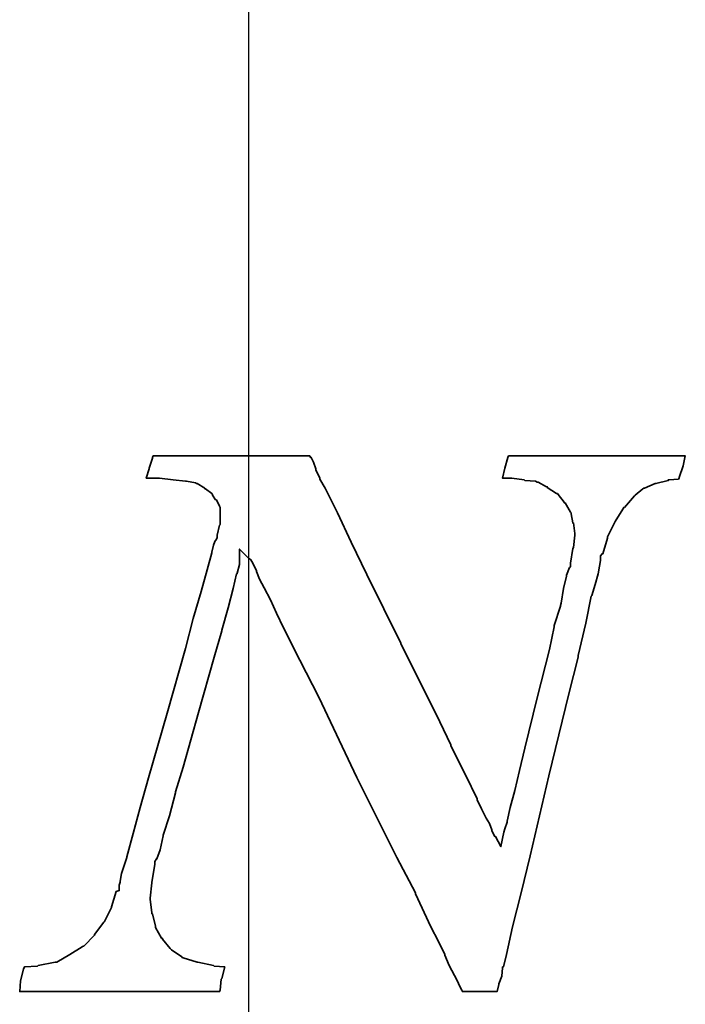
# Model space of a CAD drawing. Header units: millimetres. Extents: x 778 to 970, y 801 to 917.
# Tile 46 of 51: x 949.63 to 952.11, y 854.31 to 857.99. Entities that reach past the tile are written whole.
import ezdxf
from ezdxf.lldxf.tags import DXFTag

# ---------------------------------------------------------------- set-up
doc = ezdxf.new("R2010")
doc.units = ezdxf.units.MM
doc.header["$LTSCALE"] = 0.1
doc.layers.add('layer 1', color=7, linetype='CONTINUOUS')
tags = doc.linetypes.add('DASHED', pattern=[25.72, 12.86, -12.86]).pattern_tags.tags
tags[6:7] = [DXFTag(74, 4), DXFTag(75, 0), DXFTag(340, '0'), DXFTag(46, 0.0), DXFTag(50, 0.0), DXFTag(44, 0.0), DXFTag(45, 0.0)]
tags[4:5] = [DXFTag(74, 4), DXFTag(75, 0), DXFTag(340, '0'), DXFTag(46, 0.0), DXFTag(50, 0.0), DXFTag(44, 0.0), DXFTag(45, 0.0)]

msp = doc.modelspace()

# ---------------------------------------------------------------- linework, layer by layer
at = {"layer": 'layer 1', "linetype": 'DASHED'}
msp.add_line((950.4834, 831.4719), (950.4834, 873.4719), dxfattribs=at)
at = {"layer": 'layer 1', "color": 1, "lineweight": 35}
msp.add_open_spline([(950.3941, 854.451), (950.3941, 854.451), (950.3533, 854.454), (950.3533, 854.454), (950.3533, 854.454), (950.3533, 854.454), (950.3509, 854.4567), (950.3509, 854.4567), (950.3509, 854.4567), (950.3509, 854.4567), (950.293, 854.4684), (950.293, 854.4684), (950.293, 854.4684), (950.293, 854.4684), (950.2903, 854.4684), (950.2903, 854.4684), (950.2903, 854.4684), (950.2903, 854.4684), (950.2381, 854.4855), (950.2381, 854.4855), (950.2381, 854.4855), (950.2381, 854.4855), (950.2357, 854.4855), (950.2357, 854.4855), (950.2357, 854.4855), (950.2357, 854.4855), (950.2327, 854.4885), (950.2327, 854.4885), (950.2327, 854.4885), (950.2327, 854.4885), (950.1949, 854.5146), (950.1949, 854.5146), (950.1949, 854.5146), (950.1949, 854.5146), (950.1925, 854.517), (950.1925, 854.517), (950.1925, 854.517), (950.1925, 854.517), (950.1895, 854.52), (950.1895, 854.52), (950.1895, 854.52), (950.1895, 854.52), (950.1607, 854.5548), (950.1607, 854.5548), (950.1607, 854.5548), (950.1607, 854.5548), (950.1607, 854.5578), (950.1607, 854.5578), (950.1607, 854.5578), (950.1607, 854.5578), (950.1577, 854.5578), (950.1577, 854.5578), (950.1577, 854.5578), (950.1577, 854.5578), (950.1349, 854.5977), (950.1349, 854.5977), (950.1349, 854.5977), (950.1349, 854.5977), (950.1349, 854.6007), (950.1349, 854.6007), (950.1349, 854.6007), (950.1349, 854.6007), (950.1349, 854.6034), (950.1349, 854.6034), (950.1349, 854.6034), (950.1349, 854.6034), (950.1235, 854.6496), (950.1235, 854.6496), (950.1235, 854.6496), (950.1235, 854.6496), (950.1205, 854.6496), (950.1205, 854.6496), (950.1205, 854.6496), (950.1205, 854.6496), (950.1205, 854.6526), (950.1205, 854.6526), (950.1205, 854.6526), (950.1205, 854.6526), (950.1145, 854.7042), (950.1145, 854.7042), (950.1145, 854.7042), (950.1145, 854.7042), (950.1145, 854.7072), (950.1145, 854.7072), (950.1145, 854.7072), (950.1145, 854.7072), (950.1205, 854.7648), (950.1205, 854.7648), (950.1205, 854.7648), (950.1205, 854.7648), (950.1205, 854.7678), (950.1205, 854.7678), (950.1205, 854.7678), (950.1205, 854.7678), (950.1319, 854.8338), (950.1319, 854.8338), (950.1319, 854.8338), (950.1319, 854.8338), (950.1319, 854.8398), (950.1319, 854.8398), (950.1319, 854.8398), (950.1319, 854.8398), (950.1319, 854.8452), (950.1319, 854.8452), (950.1319, 854.8452), (950.1319, 854.8452), (950.1379, 854.8542), (950.1379, 854.8542), (950.1379, 854.8542), (950.1379, 854.8542), (950.1403, 854.8542), (950.1403, 854.8542), (950.1403, 854.8542), (950.1403, 854.8542), (950.1523, 854.8884), (950.1523, 854.8884), (950.1523, 854.8884), (950.1523, 854.8884), (950.1637, 854.9406), (950.1637, 854.9406), (950.1637, 854.9406), (950.1637, 854.9406), (950.1637, 854.9436), (950.1637, 854.9436), (950.1637, 854.9436), (950.1637, 854.9436), (950.1868, 855.0156), (950.1868, 855.0156), (950.1868, 855.0156), (950.1868, 855.0156), (950.2093, 855.1017), (950.2093, 855.1017), (950.2093, 855.1017), (950.2093, 855.1017), (950.2093, 855.1044), (950.2093, 855.1044), (950.2093, 855.1044), (950.2093, 855.1044), (950.2381, 855.1968), (950.2381, 855.1968), (950.2381, 855.1968), (950.2381, 855.1968), (950.2957, 855.4014), (950.2957, 855.4014), (950.2957, 855.4014), (950.2957, 855.4014), (950.3533, 855.6084), (950.3533, 855.6084), (950.3533, 855.6084), (950.3533, 855.6084), (950.3821, 855.7062), (950.3821, 855.7062), (950.3821, 855.7062), (950.3821, 855.7062), (950.3821, 855.7089), (950.3821, 855.7089), (950.3821, 855.7089), (950.3821, 855.7089), (950.4055, 855.7926), (950.4055, 855.7926), (950.4055, 855.7926), (950.4055, 855.7926), (950.4253, 855.8646), (950.4253, 855.8646), (950.4253, 855.8646), (950.4253, 855.8646), (950.4373, 855.9195), (950.4373, 855.9195), (950.4373, 855.9195), (950.4373, 855.9195), (950.4397, 855.9195), (950.4397, 855.9195), (950.4397, 855.9195), (950.4397, 855.9195), (950.4397, 855.9222), (950.4397, 855.9222), (950.4397, 855.9222), (950.4397, 855.9222), (950.4487, 855.954), (950.4487, 855.954), (950.4487, 855.954), (950.4487, 855.954), (950.4487, 855.9594), (950.4487, 855.9594), (950.4487, 855.9594), (950.4487, 855.9594), (950.4487, 856.0116), (950.4487, 856.0116), (950.4487, 856.0116), (950.4487, 856.0116), (950.4829, 855.9768), (950.4829, 855.9768), (950.4829, 855.9768), (950.4829, 855.9768), (950.4919, 855.9714), (950.4919, 855.9714), (950.4919, 855.9714), (950.4919, 855.9714), (950.4919, 855.9684), (950.4919, 855.9684), (950.4919, 855.9684), (950.4919, 855.9684), (950.4943, 855.9654), (950.4943, 855.9654), (950.4943, 855.9654), (950.4943, 855.9654), (950.5003, 855.954), (950.5003, 855.954), (950.5003, 855.954), (950.5003, 855.954), (950.5117, 855.9306), (950.5117, 855.9306), (950.5117, 855.9306), (950.5117, 855.9306), (950.5117, 855.9282), (950.5117, 855.9282), (950.5117, 855.9282), (950.5117, 855.9282), (950.5234, 855.8994), (950.5234, 855.8994), (950.5234, 855.8994), (950.5234, 855.8994), (950.5405, 855.8673), (950.5405, 855.8673), (950.5405, 855.8673), (950.5405, 855.8673), (950.5639, 855.8214), (950.5639, 855.8214), (950.5639, 855.8214), (950.5639, 855.8214), (950.5867, 855.7722), (950.5867, 855.7722), (950.5867, 855.7722), (950.5867, 855.7722), (950.6125, 855.7176), (950.6125, 855.7176), (950.6125, 855.7176), (950.6125, 855.7176), (950.6731, 855.597), (950.6731, 855.597), (950.6731, 855.597), (950.6731, 855.597), (950.7451, 855.4584), (950.7451, 855.4584), (950.7451, 855.4584), (950.7451, 855.4584), (950.8861, 855.159), (950.8861, 855.159), (950.8861, 855.159), (950.8861, 855.159), (951.0361, 854.8596), (951.0361, 854.8596), (951.0361, 854.8596), (951.0361, 854.8596), (951.1051, 854.7276), (951.1051, 854.7276), (951.1051, 854.7276), (951.1051, 854.7276), (951.1051, 854.7243), (951.1051, 854.7243), (951.1051, 854.7243), (951.1051, 854.7243), (951.1624, 854.6007), (951.1624, 854.6007), (951.1624, 854.6007), (951.1624, 854.6007), (951.1915, 854.5458), (951.1915, 854.5458), (951.1915, 854.5458), (951.1915, 854.5458), (951.2143, 854.4969), (951.2143, 854.4969), (951.2143, 854.4969), (951.2143, 854.4969), (951.2143, 854.4945), (951.2143, 854.4945), (951.2143, 854.4945), (951.2143, 854.4945), (951.2314, 854.4567), (951.2314, 854.4567), (951.2314, 854.4567), (951.2314, 854.4567), (951.2515, 854.4195), (951.2515, 854.4195), (951.2515, 854.4195), (951.2515, 854.4195), (951.2659, 854.3904), (951.2659, 854.3904), (951.2659, 854.3904), (951.2659, 854.3904), (951.2659, 854.388), (951.2659, 854.388), (951.2659, 854.388), (951.2659, 854.388), (951.2779, 854.3646), (951.2779, 854.3646), (951.2779, 854.3646), (951.2779, 854.3646), (951.2803, 854.3589), (951.2803, 854.3589), (951.2803, 854.3589), (951.2803, 854.3589), (951.289, 854.3589), (951.289, 854.3589), (951.289, 854.3589), (951.289, 854.3589), (951.3439, 854.3589), (951.3439, 854.3589), (951.3439, 854.3589), (951.3439, 854.3589), (951.3985, 854.3589), (951.3985, 854.3589), (951.3985, 854.3589), (951.3985, 854.3589), (951.4069, 854.3589), (951.4069, 854.3589), (951.4069, 854.3589), (951.4069, 854.3589), (951.4099, 854.3589), (951.4099, 854.3589), (951.4099, 854.3589), (951.4099, 854.3589), (951.4159, 854.385), (951.4159, 854.385), (951.4159, 854.385), (951.4159, 854.385), (951.4159, 854.388), (951.4159, 854.388), (951.4159, 854.388), (951.4159, 854.388), (951.4273, 854.4168), (951.4273, 854.4168), (951.4273, 854.4168), (951.4273, 854.4168), (951.4303, 854.448), (951.4303, 854.448), (951.4303, 854.448), (951.4303, 854.448), (951.4303, 854.451), (951.4303, 854.451), (951.4303, 854.451), (951.4303, 854.451), (951.4333, 854.451), (951.4333, 854.451), (951.4333, 854.451), (951.4333, 854.451), (951.4447, 854.4969), (951.4447, 854.4969), (951.4447, 854.4969), (951.4447, 854.4969), (951.4678, 854.6007), (951.4678, 854.6007), (951.4678, 854.6007), (951.4678, 854.6007), (951.4993, 854.7276), (951.4993, 854.7276), (951.4993, 854.7276), (951.4993, 854.7276), (951.5338, 854.8656), (951.5338, 854.8656), (951.5338, 854.8656), (951.5338, 854.8656), (951.6028, 855.165), (951.6028, 855.165), (951.6028, 855.165), (951.6028, 855.165), (951.6781, 855.4704), (951.6781, 855.4704), (951.6781, 855.4704), (951.6781, 855.4704), (951.7123, 855.6084), (951.7123, 855.6084), (951.7123, 855.6084), (951.7123, 855.6084), (951.7123, 855.6144), (951.7123, 855.6144), (951.7123, 855.6144), (951.7123, 855.6144), (951.7411, 855.735), (951.7411, 855.735), (951.7411, 855.735), (951.7411, 855.735), (951.7615, 855.8358), (951.7615, 855.8358), (951.7615, 855.8358), (951.7615, 855.8358), (951.7639, 855.8388), (951.7639, 855.8388), (951.7639, 855.8388), (951.7639, 855.8388), (951.7759, 855.879), (951.7759, 855.879), (951.7759, 855.879), (951.7759, 855.879), (951.7873, 855.9195), (951.7873, 855.9195), (951.7873, 855.9195), (951.7873, 855.9195), (951.7927, 855.9483), (951.7927, 855.9483), (951.7927, 855.9483), (951.7927, 855.9483), (951.7957, 855.9684), (951.7957, 855.9684), (951.7957, 855.9684), (951.7957, 855.9684), (951.7957, 855.9768), (951.7957, 855.9768), (951.7957, 855.9768), (951.7957, 855.9768), (951.7957, 855.9858), (951.7957, 855.9858), (951.7957, 855.9858), (951.7957, 855.9858), (951.8017, 855.9942), (951.8017, 855.9942), (951.8017, 855.9942), (951.8017, 855.9942), (951.8047, 855.9942), (951.8047, 855.9942), (951.8047, 855.9942), (951.8047, 855.9942), (951.8215, 856.0518), (951.8215, 856.0518), (951.8215, 856.0518), (951.8215, 856.0518), (951.8215, 856.0548), (951.8215, 856.0548), (951.8215, 856.0548), (951.8215, 856.0548), (951.8215, 856.0578), (951.8215, 856.0578), (951.8215, 856.0578), (951.8215, 856.0578), (951.8503, 856.1148), (951.8503, 856.1148), (951.8503, 856.1148), (951.8503, 856.1148), (951.8791, 856.161), (951.8791, 856.161), (951.8791, 856.161), (951.8791, 856.161), (951.8821, 856.164), (951.8821, 856.164), (951.8821, 856.164), (951.8821, 856.164), (951.8821, 856.167), (951.8821, 856.167), (951.8821, 856.167), (951.8821, 856.167), (951.8851, 856.167), (951.8851, 856.167), (951.8851, 856.167), (951.8851, 856.167), (951.9223, 856.2102), (951.9223, 856.2102), (951.9223, 856.2102), (951.9223, 856.2102), (951.9253, 856.2132), (951.9253, 856.2132), (951.9253, 856.2132), (951.9253, 856.2132), (951.9541, 856.236), (951.9541, 856.236), (951.9541, 856.236), (951.9541, 856.236), (951.9571, 856.239), (951.9571, 856.239), (951.9571, 856.239), (951.9571, 856.239), (951.9601, 856.239), (951.9601, 856.239), (951.9601, 856.239), (951.9601, 856.239), (952.0003, 856.2564), (952.0003, 856.2564), (952.0003, 856.2564), (952.0003, 856.2564), (952.003, 856.2564), (952.003, 856.2564), (952.003, 856.2564), (952.003, 856.2564), (952.0489, 856.2675), (952.0489, 856.2675), (952.0489, 856.2675), (952.0489, 856.2675), (952.0489, 856.2708), (952.0489, 856.2708), (952.0489, 856.2708), (952.0489, 856.2708), (952.0519, 856.2708), (952.0519, 856.2708), (952.0519, 856.2708), (952.0519, 856.2708), (952.0867, 856.2732), (952.0867, 856.2732), (952.0867, 856.2732), (952.0867, 856.2732), (952.0894, 856.2762), (952.0894, 856.2762), (952.0894, 856.2762), (952.0894, 856.2762), (952.0894, 856.2792), (952.0894, 856.2792), (952.0894, 856.2792), (952.0894, 856.2792), (952.1041, 856.3224), (952.1041, 856.3224), (952.1041, 856.3224), (952.1041, 856.3224), (952.1125, 856.3596), (952.1125, 856.3596), (952.1125, 856.3596), (952.1125, 856.3596), (952.1065, 856.3596), (952.1065, 856.3596), (952.1065, 856.3596), (952.1065, 856.3596), (952.0753, 856.3596), (952.0753, 856.3596), (952.0753, 856.3596), (952.0753, 856.3596), (952.0291, 856.3596), (952.0291, 856.3596), (952.0291, 856.3596), (952.0291, 856.3596), (951.9745, 856.3596), (951.9745, 856.3596), (951.9745, 856.3596), (951.9745, 856.3596), (951.9199, 856.3596), (951.9199, 856.3596), (951.9199, 856.3596), (951.9199, 856.3596), (951.7873, 856.3596), (951.7873, 856.3596), (951.7873, 856.3596), (951.7873, 856.3596), (951.6604, 856.3596), (951.6604, 856.3596), (951.6604, 856.3596), (951.6604, 856.3596), (951.5971, 856.3596), (951.5971, 856.3596), (951.5971, 856.3596), (951.5971, 856.3596), (951.5455, 856.3596), (951.5455, 856.3596), (951.5455, 856.3596), (951.5455, 856.3596), (951.4993, 856.3596), (951.4993, 856.3596), (951.4993, 856.3596), (951.4993, 856.3596), (951.4678, 856.3596), (951.4678, 856.3596), (951.4678, 856.3596), (951.4678, 856.3596), (951.4531, 856.3596), (951.4531, 856.3596), (951.4531, 856.3596), (951.4531, 856.3596), (951.4501, 856.3542), (951.4501, 856.3542), (951.4501, 856.3542), (951.4501, 856.3542), (951.4387, 856.314), (951.4387, 856.314), (951.4387, 856.314), (951.4387, 856.314), (951.4303, 856.2762), (951.4303, 856.2762), (951.4303, 856.2762), (951.4303, 856.2762), (951.4501, 856.2762), (951.4501, 856.2762), (951.4501, 856.2762), (951.4501, 856.2762), (951.4621, 856.2762), (951.4621, 856.2762), (951.4621, 856.2762), (951.4621, 856.2762), (951.4645, 856.2762), (951.4645, 856.2762), (951.4645, 856.2762), (951.4645, 856.2762), (951.5107, 856.2708), (951.5107, 856.2708), (951.5107, 856.2708), (951.5107, 856.2708), (951.514, 856.2675), (951.514, 856.2675), (951.514, 856.2675), (951.514, 856.2675), (951.5539, 856.2648), (951.5539, 856.2648), (951.5539, 856.2648), (951.5539, 856.2648), (951.5599, 856.2618), (951.5599, 856.2618), (951.5599, 856.2618), (951.5599, 856.2618), (951.5629, 856.2618), (951.5629, 856.2618), (951.5629, 856.2618), (951.5629, 856.2618), (951.5941, 856.2444), (951.5941, 856.2444), (951.5941, 856.2444), (951.5941, 856.2444), (951.5971, 856.2444), (951.5971, 856.2444), (951.5971, 856.2444), (951.5971, 856.2444), (951.5971, 856.242), (951.5971, 856.242), (951.5971, 856.242), (951.5971, 856.242), (951.6316, 856.2186), (951.6316, 856.2186), (951.6316, 856.2186), (951.6316, 856.2186), (951.6349, 856.2186), (951.6349, 856.2186), (951.6349, 856.2186), (951.6349, 856.2186), (951.6373, 856.2156), (951.6373, 856.2156), (951.6373, 856.2156), (951.6373, 856.2156), (951.6604, 856.1871), (951.6604, 856.1871), (951.6604, 856.1871), (951.6604, 856.1871), (951.6604, 856.1841), (951.6604, 856.1841), (951.6604, 856.1841), (951.6604, 856.1841), (951.6637, 856.1841), (951.6637, 856.1841), (951.6637, 856.1841), (951.6637, 856.1841), (951.6835, 856.1496), (951.6835, 856.1496), (951.6835, 856.1496), (951.6835, 856.1496), (951.6862, 856.1466), (951.6862, 856.1466), (951.6862, 856.1466), (951.6862, 856.1466), (951.6862, 856.1436), (951.6862, 856.1436), (951.6862, 856.1436), (951.6862, 856.1436), (951.6925, 856.1091), (951.6925, 856.1091), (951.6925, 856.1091), (951.6925, 856.1091), (951.6949, 856.1091), (951.6949, 856.1091), (951.6949, 856.1091), (951.6949, 856.1091), (951.7006, 856.0692), (951.7006, 856.0692), (951.7006, 856.0692), (951.7006, 856.0692), (951.7006, 856.0662), (951.7006, 856.0662), (951.7006, 856.0662), (951.7006, 856.0662), (951.7006, 856.0632), (951.7006, 856.0632), (951.7006, 856.0632), (951.7006, 856.0632), (951.6949, 856.017), (951.6949, 856.017), (951.6949, 856.017), (951.6949, 856.017), (951.6925, 856.0143), (951.6925, 856.0143), (951.6925, 856.0143), (951.6925, 856.0143), (951.6835, 855.9594), (951.6835, 855.9594), (951.6835, 855.9594), (951.6835, 855.9594), (951.6835, 855.9483), (951.6835, 855.9483), (951.6835, 855.9483), (951.6835, 855.9483), (951.6835, 855.945), (951.6835, 855.945), (951.6835, 855.945), (951.6835, 855.945), (951.6805, 855.9423), (951.6805, 855.9423), (951.6805, 855.9423), (951.6805, 855.9423), (951.6691, 855.9138), (951.6691, 855.9138), (951.6691, 855.9138), (951.6691, 855.9138), (951.6691, 855.9108), (951.6691, 855.9108), (951.6691, 855.9108), (951.6691, 855.9108), (951.6574, 855.8646), (951.6574, 855.8646), (951.6574, 855.8646), (951.6574, 855.8646), (951.6493, 855.81), (951.6493, 855.81), (951.6493, 855.81), (951.6493, 855.81), (951.646, 855.801), (951.646, 855.801), (951.646, 855.801), (951.646, 855.801), (951.646, 855.7983), (951.646, 855.7983), (951.646, 855.7983), (951.646, 855.7983), (951.6229, 855.7266), (951.6229, 855.7266), (951.6229, 855.7266), (951.6229, 855.7266), (951.6229, 855.7209), (951.6229, 855.7209), (951.6229, 855.7209), (951.6229, 855.7209), (951.6061, 855.6369), (951.6061, 855.6369), (951.6061, 855.6369), (951.6061, 855.6369), (951.5599, 855.456), (951.5599, 855.456), (951.5599, 855.456), (951.5599, 855.456), (951.514, 855.2685), (951.514, 855.2685), (951.514, 855.2685), (951.514, 855.2685), (951.4933, 855.1851), (951.4933, 855.1851), (951.4933, 855.1851), (951.4933, 855.1851), (951.4765, 855.1101), (951.4765, 855.1101), (951.4765, 855.1101), (951.4765, 855.1101), (951.4591, 855.0468), (951.4591, 855.0468), (951.4591, 855.0468), (951.4591, 855.0468), (951.4477, 854.9952), (951.4477, 854.9952), (951.4477, 854.9952), (951.4477, 854.9952), (951.4477, 854.9922), (951.4477, 854.9922), (951.4477, 854.9922), (951.4477, 854.9922), (951.4387, 854.9664), (951.4387, 854.9664), (951.4387, 854.9664), (951.4387, 854.9664), (951.4357, 854.9547), (951.4357, 854.9547), (951.4357, 854.9547), (951.4357, 854.9547), (951.4243, 854.9004), (951.4243, 854.9004), (951.4243, 854.9004), (951.4243, 854.9004), (951.4045, 854.9376), (951.4045, 854.9376), (951.4045, 854.9376), (951.4045, 854.9376), (951.4015, 854.9376), (951.4015, 854.9376), (951.4015, 854.9376), (951.4015, 854.9376), (951.3955, 854.949), (951.3955, 854.949), (951.3955, 854.949), (951.3955, 854.949), (951.3901, 854.9604), (951.3901, 854.9604), (951.3901, 854.9604), (951.3901, 854.9604), (951.3901, 854.9634), (951.3901, 854.9634), (951.3901, 854.9634), (951.3901, 854.9634), (951.3811, 854.9868), (951.3811, 854.9868), (951.3811, 854.9868), (951.3811, 854.9868), (951.3697, 855.0066), (951.3697, 855.0066), (951.3697, 855.0066), (951.3697, 855.0066), (951.3523, 855.0411), (951.3523, 855.0411), (951.3523, 855.0411), (951.3523, 855.0411), (951.3355, 855.0756), (951.3355, 855.0756), (951.3355, 855.0756), (951.3355, 855.0756), (951.3355, 855.0786), (951.3355, 855.0786), (951.3355, 855.0786), (951.3355, 855.0786), (951.2923, 855.168), (951.2923, 855.168), (951.2923, 855.168), (951.2923, 855.168), (951.2371, 855.2772), (951.2371, 855.2772), (951.2371, 855.2772), (951.2371, 855.2772), (951.2371, 855.2802), (951.2371, 855.2802), (951.2371, 855.2802), (951.2371, 855.2802), (951.1825, 855.3954), (951.1825, 855.3954), (951.1825, 855.3954), (951.1825, 855.3954), (951.0502, 855.6576), (951.0502, 855.6576), (951.0502, 855.6576), (951.0502, 855.6576), (951.0502, 855.66), (951.0502, 855.66), (951.0502, 855.66), (951.0502, 855.66), (950.9233, 855.9162), (950.9233, 855.9162), (950.9233, 855.9162), (950.9233, 855.9162), (950.8657, 856.0374), (950.8657, 856.0374), (950.8657, 856.0374), (950.8657, 856.0374), (950.8141, 856.1466), (950.8141, 856.1466), (950.8141, 856.1466), (950.8141, 856.1466), (950.7679, 856.239), (950.7679, 856.239), (950.7679, 856.239), (950.7679, 856.239), (950.7478, 856.2732), (950.7478, 856.2732), (950.7478, 856.2732), (950.7478, 856.2732), (950.7478, 856.2762), (950.7478, 856.2762), (950.7478, 856.2762), (950.7478, 856.2762), (950.7337, 856.308), (950.7337, 856.308), (950.7337, 856.308), (950.7337, 856.308), (950.7337, 856.311), (950.7337, 856.311), (950.7337, 856.311), (950.7337, 856.311), (950.725, 856.3365), (950.725, 856.3365), (950.725, 856.3365), (950.725, 856.3365), (950.7163, 856.3542), (950.7163, 856.3542), (950.7163, 856.3542), (950.7163, 856.3542), (950.7133, 856.3542), (950.7133, 856.3542), (950.7133, 856.3542), (950.7133, 856.3542), (950.7106, 856.3596), (950.7106, 856.3596), (950.7106, 856.3596), (950.7106, 856.3596), (950.6932, 856.3596), (950.6932, 856.3596), (950.6932, 856.3596), (950.6932, 856.3596), (950.6647, 856.3596), (950.6647, 856.3596), (950.6647, 856.3596), (950.6647, 856.3596), (950.6239, 856.3596), (950.6239, 856.3596), (950.6239, 856.3596), (950.6239, 856.3596), (950.5261, 856.3596), (950.5261, 856.3596), (950.5261, 856.3596), (950.5261, 856.3596), (950.4169, 856.3596), (950.4169, 856.3596), (950.4169, 856.3596), (950.4169, 856.3596), (950.3017, 856.3596), (950.3017, 856.3596), (950.3017, 856.3596), (950.3017, 856.3596), (950.2039, 856.3596), (950.2039, 856.3596), (950.2039, 856.3596), (950.2039, 856.3596), (950.1637, 856.3596), (950.1637, 856.3596), (950.1637, 856.3596), (950.1637, 856.3596), (950.1349, 856.3596), (950.1349, 856.3596), (950.1349, 856.3596), (950.1349, 856.3596), (950.1259, 856.3596), (950.1259, 856.3596), (950.1259, 856.3596), (950.1259, 856.3596), (950.1235, 856.3542), (950.1235, 856.3542), (950.1235, 856.3542), (950.1235, 856.3542), (950.1235, 856.3512), (950.1235, 856.3512), (950.1235, 856.3512), (950.1235, 856.3512), (950.1115, 856.314), (950.1115, 856.314), (950.1115, 856.314), (950.1115, 856.314), (950.1115, 856.311), (950.1115, 856.311), (950.1115, 856.311), (950.1115, 856.311), (950.1001, 856.2762), (950.1001, 856.2762), (950.1001, 856.2762), (950.1001, 856.2762), (950.1115, 856.2762), (950.1115, 856.2762), (950.1115, 856.2762), (950.1115, 856.2762), (950.1349, 856.2762), (950.1349, 856.2762), (950.1349, 856.2762), (950.1349, 856.2762), (950.1463, 856.2762), (950.1463, 856.2762), (950.1463, 856.2762), (950.1463, 856.2762), (950.1493, 856.2762), (950.1493, 856.2762), (950.1493, 856.2762), (950.1493, 856.2762), (950.2009, 856.2708), (950.2009, 856.2708), (950.2009, 856.2708), (950.2009, 856.2708), (950.2471, 856.2648), (950.2471, 856.2648), (950.2471, 856.2648), (950.2471, 856.2648), (950.2501, 856.2648), (950.2501, 856.2648), (950.2501, 856.2648), (950.2501, 856.2648), (950.2843, 856.2588), (950.2843, 856.2588), (950.2843, 856.2588), (950.2843, 856.2588), (950.2873, 856.2564), (950.2873, 856.2564), (950.2873, 856.2564), (950.2873, 856.2564), (950.2903, 856.2564), (950.2903, 856.2564), (950.2903, 856.2564), (950.2903, 856.2564), (950.3191, 856.239), (950.3191, 856.239), (950.3191, 856.239), (950.3191, 856.239), (950.3191, 856.236), (950.3191, 856.236), (950.3191, 856.236), (950.3191, 856.236), (950.3218, 856.236), (950.3218, 856.236), (950.3218, 856.236), (950.3218, 856.236), (950.3449, 856.2186), (950.3449, 856.2186), (950.3449, 856.2186), (950.3449, 856.2186), (950.3479, 856.2156), (950.3479, 856.2156), (950.3479, 856.2156), (950.3479, 856.2156), (950.3479, 856.2132), (950.3479, 856.2132), (950.3479, 856.2132), (950.3479, 856.2132), (950.3593, 856.1958), (950.3593, 856.1958), (950.3593, 856.1958), (950.3593, 856.1958), (950.362, 856.1958), (950.362, 856.1958), (950.362, 856.1958), (950.362, 856.1958), (950.3737, 856.1724), (950.3737, 856.1724), (950.3737, 856.1724), (950.3737, 856.1724), (950.3764, 856.167), (950.3764, 856.167), (950.3764, 856.167), (950.3764, 856.167), (950.3764, 856.161), (950.3764, 856.161), (950.3764, 856.161), (950.3764, 856.161), (950.3764, 856.1322), (950.3764, 856.1322), (950.3764, 856.1322), (950.3764, 856.1322), (950.3764, 856.1034), (950.3764, 856.1034), (950.3764, 856.1034), (950.3764, 856.1034), (950.3737, 856.1004), (950.3737, 856.1004), (950.3737, 856.1004), (950.3737, 856.1004), (950.3653, 856.0632), (950.3653, 856.0632), (950.3653, 856.0632), (950.3653, 856.0632), (950.3653, 856.0578), (950.3653, 856.0578), (950.3653, 856.0578), (950.3653, 856.0578), (950.3653, 856.0548), (950.3653, 856.0548), (950.3653, 856.0548), (950.3653, 856.0548), (950.362, 856.0488), (950.362, 856.0488), (950.362, 856.0488), (950.362, 856.0488), (950.3563, 856.0404), (950.3563, 856.0404), (950.3563, 856.0404), (950.3563, 856.0404), (950.3509, 856.0257), (950.3509, 856.0257), (950.3509, 856.0257), (950.3509, 856.0257), (950.3449, 856.0002), (950.3449, 856.0002), (950.3449, 856.0002), (950.3449, 856.0002), (950.3449, 855.9972), (950.3449, 855.9972), (950.3449, 855.9972), (950.3449, 855.9972), (950.3275, 855.9336), (950.3275, 855.9336), (950.3275, 855.9336), (950.3275, 855.9336), (950.3047, 855.8532), (950.3047, 855.8532), (950.3047, 855.8532), (950.3047, 855.8532), (950.2759, 855.7524), (950.2759, 855.7524), (950.2759, 855.7524), (950.2759, 855.7524), (950.2471, 855.6399), (950.2471, 855.6399), (950.2471, 855.6399), (950.2471, 855.6399), (950.1781, 855.3984), (950.1781, 855.3984), (950.1781, 855.3984), (950.1781, 855.3984), (950.1091, 855.1566), (950.1091, 855.1566), (950.1091, 855.1566), (950.1091, 855.1566), (950.0773, 855.0468), (950.0773, 855.0468), (950.0773, 855.0468), (950.0773, 855.0468), (950.0515, 854.949), (950.0515, 854.949), (950.0515, 854.949), (950.0515, 854.949), (950.0281, 854.8626), (950.0281, 854.8626), (950.0281, 854.8626), (950.0281, 854.8626), (950.0281, 854.8596), (950.0281, 854.8596), (950.0281, 854.8596), (950.0281, 854.8596), (950.0083, 854.7993), (950.0083, 854.7993), (950.0083, 854.7993), (950.0083, 854.7993), (950.0023, 854.7708), (950.0023, 854.7708), (950.0023, 854.7708), (950.0023, 854.7708), (950.0023, 854.7678), (950.0023, 854.7678), (950.0023, 854.7678), (950.0023, 854.7678), (949.9993, 854.7564), (949.9993, 854.7564), (949.9993, 854.7564), (949.9993, 854.7564), (949.9993, 854.7504), (949.9993, 854.7504), (949.9993, 854.7504), (949.9993, 854.7504), (949.9993, 854.7363), (949.9993, 854.7363), (949.9993, 854.7363), (949.9993, 854.7363), (949.9879, 854.733), (949.9879, 854.733), (949.9879, 854.733), (949.9879, 854.733), (949.9705, 854.6754), (949.9705, 854.6754), (949.9705, 854.6754), (949.9705, 854.6754), (949.9705, 854.673), (949.9705, 854.673), (949.9705, 854.673), (949.9705, 854.673), (949.9447, 854.6208), (949.9447, 854.6208), (949.9447, 854.6208), (949.9447, 854.6208), (949.9417, 854.6178), (949.9417, 854.6178), (949.9417, 854.6178), (949.9417, 854.6178), (949.9072, 854.5719), (949.9072, 854.5719), (949.9072, 854.5719), (949.9072, 854.5719), (949.9072, 854.5692), (949.9072, 854.5692), (949.9072, 854.5692), (949.9072, 854.5692), (949.8667, 854.529), (949.8667, 854.529), (949.8667, 854.529), (949.8667, 854.529), (949.8643, 854.529), (949.8643, 854.529), (949.8643, 854.529), (949.8643, 854.529), (949.8613, 854.5257), (949.8613, 854.5257), (949.8613, 854.5257), (949.8613, 854.5257), (949.8154, 854.4969), (949.8154, 854.4969), (949.8154, 854.4969), (949.8154, 854.4969), (949.7665, 854.4684), (949.7665, 854.4684), (949.7665, 854.4684), (949.7665, 854.4684), (949.7635, 854.4684), (949.7635, 854.4684), (949.7635, 854.4684), (949.7635, 854.4684), (949.7605, 854.4684), (949.7605, 854.4684), (949.7605, 854.4684), (949.7605, 854.4684), (949.6969, 854.4567), (949.6969, 854.4567), (949.6969, 854.4567), (949.6969, 854.4567), (949.6945, 854.454), (949.6945, 854.454), (949.6945, 854.454), (949.6945, 854.454), (949.6453, 854.451), (949.6453, 854.451), (949.6453, 854.451), (949.6453, 854.451), (949.6423, 854.4423), (949.6423, 854.4423), (949.6423, 854.4423), (949.6423, 854.4423), (949.6309, 854.3994), (949.6309, 854.3994), (949.6309, 854.3994), (949.6309, 854.3994), (949.6279, 854.3589), (949.6279, 854.3589), (949.6279, 854.3589), (949.6279, 854.3589), (949.6336, 854.3589), (949.6336, 854.3589), (949.6336, 854.3589), (949.6336, 854.3589), (949.6681, 854.3589), (949.6681, 854.3589), (949.6681, 854.3589), (949.6681, 854.3589), (949.7233, 854.3589), (949.7233, 854.3589), (949.7233, 854.3589), (949.7233, 854.3589), (949.7779, 854.3589), (949.7779, 854.3589), (949.7779, 854.3589), (949.7779, 854.3589), (949.8469, 854.3589), (949.8469, 854.3589), (949.8469, 854.3589), (949.8469, 854.3589), (949.9939, 854.3589), (949.9939, 854.3589), (949.9939, 854.3589), (949.9939, 854.3589), (950.1349, 854.3589), (950.1349, 854.3589), (950.1349, 854.3589), (950.1349, 854.3589), (950.2039, 854.3589), (950.2039, 854.3589), (950.2039, 854.3589), (950.2039, 854.3589), (950.2615, 854.3589), (950.2615, 854.3589), (950.2615, 854.3589), (950.2615, 854.3589), (950.3131, 854.3589), (950.3131, 854.3589), (950.3131, 854.3589), (950.3131, 854.3589), (950.3533, 854.3589), (950.3533, 854.3589), (950.3533, 854.3589), (950.3533, 854.3589), (950.3737, 854.3589), (950.3737, 854.3589), (950.3737, 854.3589), (950.3737, 854.3589), (950.3764, 854.3646), (950.3764, 854.3646), (950.3764, 854.3646), (950.3764, 854.3646), (950.3797, 854.4048), (950.3797, 854.4048), (950.3797, 854.4048), (950.3797, 854.4048), (950.3821, 854.4078), (950.3821, 854.4078), (950.3821, 854.4078), (950.3821, 854.4078), (950.3941, 854.451), (950.3941, 854.451)], degree=3, knots=[0, 0, 0, 0, 0.003125, 0.003125, 0.003125, 0.003125, 0.00625, 0.00625, 0.00625, 0.00625, 0.009375, 0.009375, 0.009375, 0.009375, 0.0125, 0.0125, 0.0125, 0.0125, 0.015625, 0.015625, 0.015625, 0.015625, 0.01875, 0.01875, 0.01875, 0.01875, 0.021875, 0.021875, 0.021875, 0.021875, 0.025, 0.025, 0.025, 0.025, 0.028125, 0.028125, 0.028125, 0.028125, 0.03125, 0.03125, 0.03125, 0.03125, 0.034375, 0.034375, 0.034375, 0.034375, 0.0375, 0.0375, 0.0375, 0.0375, 0.040625, 0.040625, 0.040625, 0.040625, 0.04375, 0.04375, 0.04375, 0.04375, 0.046875, 0.046875, 0.046875, 0.046875, 0.05, 0.05, 0.05, 0.05, 0.053125, 0.053125, 0.053125, 0.053125, 0.05625, 0.05625, 0.05625, 0.05625, 0.059375, 0.059375, 0.059375, 0.059375, 0.0625, 0.0625, 0.0625, 0.0625, 0.065625, 0.065625, 0.065625, 0.065625, 0.06875, 0.06875, 0.06875, 0.06875, 0.071875, 0.071875, 0.071875, 0.071875, 0.075, 0.075, 0.075, 0.075, 0.078125, 0.078125, 0.078125, 0.078125, 0.08125, 0.08125, 0.08125, 0.08125, 0.084375, 0.084375, 0.084375, 0.084375, 0.0875, 0.0875, 0.0875, 0.0875, 0.090625, 0.090625, 0.090625, 0.090625, 0.09375, 0.09375, 0.09375, 0.09375, 0.096875, 0.096875, 0.096875, 0.096875, 0.1, 0.1, 0.1, 0.1, 0.103125, 0.103125, 0.103125, 0.103125, 0.10625, 0.10625, 0.10625, 0.10625, 0.109375, 0.109375, 0.109375, 0.109375, 0.1125, 0.1125, 0.1125, 0.1125, 0.115625, 0.115625, 0.115625, 0.115625, 0.11875, 0.11875, 0.11875, 0.11875, 0.121875, 0.121875, 0.121875, 0.121875, 0.125, 0.125, 0.125, 0.125, 0.128125, 0.128125, 0.128125, 0.128125, 0.13125, 0.13125, 0.13125, 0.13125, 0.134375, 0.134375, 0.134375, 0.134375, 0.1375, 0.1375, 0.1375, 0.1375, 0.140625, 0.140625, 0.140625, 0.140625, 0.14375, 0.14375, 0.14375, 0.14375, 0.146875, 0.146875, 0.146875, 0.146875, 0.15, 0.15, 0.15, 0.15, 0.153125, 0.153125, 0.153125, 0.153125, 0.15625, 0.15625, 0.15625, 0.15625, 0.159375, 0.159375, 0.159375, 0.159375, 0.1625, 0.1625, 0.1625, 0.1625, 0.165625, 0.165625, 0.165625, 0.165625, 0.16875, 0.16875, 0.16875, 0.16875, 0.171875, 0.171875, 0.171875, 0.171875, 0.175, 0.175, 0.175, 0.175, 0.178125, 0.178125, 0.178125, 0.178125, 0.18125, 0.18125, 0.18125, 0.18125, 0.184375, 0.184375, 0.184375, 0.184375, 0.1875, 0.1875, 0.1875, 0.1875, 0.190625, 0.190625, 0.190625, 0.190625, 0.19375, 0.19375, 0.19375, 0.19375, 0.196875, 0.196875, 0.196875, 0.196875, 0.2, 0.2, 0.2, 0.2, 0.203125, 0.203125, 0.203125, 0.203125, 0.20625, 0.20625, 0.20625, 0.20625, 0.209375, 0.209375, 0.209375, 0.209375, 0.2125, 0.2125, 0.2125, 0.2125, 0.215625, 0.215625, 0.215625, 0.215625, 0.21875, 0.21875, 0.21875, 0.21875, 0.221875, 0.221875, 0.221875, 0.221875, 0.225, 0.225, 0.225, 0.225, 0.228125, 0.228125, 0.228125, 0.228125, 0.23125, 0.23125, 0.23125, 0.23125, 0.234375, 0.234375, 0.234375, 0.234375, 0.2375, 0.2375, 0.2375, 0.2375, 0.240625, 0.240625, 0.240625, 0.240625, 0.24375, 0.24375, 0.24375, 0.24375, 0.246875, 0.246875, 0.246875, 0.246875, 0.25, 0.25, 0.25, 0.25, 0.253125, 0.253125, 0.253125, 0.253125, 0.25625, 0.25625, 0.25625, 0.25625, 0.259375, 0.259375, 0.259375, 0.259375, 0.2625, 0.2625, 0.2625, 0.2625, 0.265625, 0.265625, 0.265625, 0.265625, 0.26875, 0.26875, 0.26875, 0.26875, 0.271875, 0.271875, 0.271875, 0.271875, 0.275, 0.275, 0.275, 0.275, 0.278125, 0.278125, 0.278125, 0.278125, 0.28125, 0.28125, 0.28125, 0.28125, 0.284375, 0.284375, 0.284375, 0.284375, 0.2875, 0.2875, 0.2875, 0.2875, 0.290625, 0.290625, 0.290625, 0.290625, 0.29375, 0.29375, 0.29375, 0.29375, 0.296875, 0.296875, 0.296875, 0.296875, 0.3, 0.3, 0.3, 0.3, 0.303125, 0.303125, 0.303125, 0.303125, 0.30625, 0.30625, 0.30625, 0.30625, 0.309375, 0.309375, 0.309375, 0.309375, 0.3125, 0.3125, 0.3125, 0.3125, 0.315625, 0.315625, 0.315625, 0.315625, 0.31875, 0.31875, 0.31875, 0.31875, 0.321875, 0.321875, 0.321875, 0.321875, 0.325, 0.325, 0.325, 0.325, 0.328125, 0.328125, 0.328125, 0.328125, 0.33125, 0.33125, 0.33125, 0.33125, 0.334375, 0.334375, 0.334375, 0.334375, 0.3375, 0.3375, 0.3375, 0.3375, 0.340625, 0.340625, 0.340625, 0.340625, 0.34375, 0.34375, 0.34375, 0.34375, 0.346875, 0.346875, 0.346875, 0.346875, 0.35, 0.35, 0.35, 0.35, 0.353125, 0.353125, 0.353125, 0.353125, 0.35625, 0.35625, 0.35625, 0.35625, 0.359375, 0.359375, 0.359375, 0.359375, 0.3625, 0.3625, 0.3625, 0.3625, 0.365625, 0.365625, 0.365625, 0.365625, 0.36875, 0.36875, 0.36875, 0.36875, 0.371875, 0.371875, 0.371875, 0.371875, 0.375, 0.375, 0.375, 0.375, 0.378125, 0.378125, 0.378125, 0.378125, 0.38125, 0.38125, 0.38125, 0.38125, 0.384375, 0.384375, 0.384375, 0.384375, 0.3875, 0.3875, 0.3875, 0.3875, 0.390625, 0.390625, 0.390625, 0.390625, 0.39375, 0.39375, 0.39375, 0.39375, 0.396875, 0.396875, 0.396875, 0.396875, 0.4, 0.4, 0.4, 0.4, 0.403125, 0.403125, 0.403125, 0.403125, 0.40625, 0.40625, 0.40625, 0.40625, 0.409375, 0.409375, 0.409375, 0.409375, 0.4125, 0.4125, 0.4125, 0.4125, 0.415625, 0.415625, 0.415625, 0.415625, 0.41875, 0.41875, 0.41875, 0.41875, 0.421875, 0.421875, 0.421875, 0.421875, 0.425, 0.425, 0.425, 0.425, 0.428125, 0.428125, 0.428125, 0.428125, 0.43125, 0.43125, 0.43125, 0.43125, 0.434375, 0.434375, 0.434375, 0.434375, 0.4375, 0.4375, 0.4375, 0.4375, 0.440625, 0.440625, 0.440625, 0.440625, 0.44375, 0.44375, 0.44375, 0.44375, 0.446875, 0.446875, 0.446875, 0.446875, 0.45, 0.45, 0.45, 0.45, 0.453125, 0.453125, 0.453125, 0.453125, 0.45625, 0.45625, 0.45625, 0.45625, 0.459375, 0.459375, 0.459375, 0.459375, 0.4625, 0.4625, 0.4625, 0.4625, 0.465625, 0.465625, 0.465625, 0.465625, 0.46875, 0.46875, 0.46875, 0.46875, 0.471875, 0.471875, 0.471875, 0.471875, 0.475, 0.475, 0.475, 0.475, 0.478125, 0.478125, 0.478125, 0.478125, 0.48125, 0.48125, 0.48125, 0.48125, 0.484375, 0.484375, 0.484375, 0.484375, 0.4875, 0.4875, 0.4875, 0.4875, 0.490625, 0.490625, 0.490625, 0.490625, 0.49375, 0.49375, 0.49375, 0.49375, 0.496875, 0.496875, 0.496875, 0.496875, 0.5, 0.5, 0.5, 0.5, 0.503125, 0.503125, 0.503125, 0.503125, 0.50625, 0.50625, 0.50625, 0.50625, 0.509375, 0.509375, 0.509375, 0.509375, 0.5125, 0.5125, 0.5125, 0.5125, 0.515625, 0.515625, 0.515625, 0.515625, 0.51875, 0.51875, 0.51875, 0.51875, 0.521875, 0.521875, 0.521875, 0.521875, 0.525, 0.525, 0.525, 0.525, 0.528125, 0.528125, 0.528125, 0.528125, 0.53125, 0.53125, 0.53125, 0.53125, 0.534375, 0.534375, 0.534375, 0.534375, 0.5375, 0.5375, 0.5375, 0.5375, 0.540625, 0.540625, 0.540625, 0.540625, 0.54375, 0.54375, 0.54375, 0.54375, 0.546875, 0.546875, 0.546875, 0.546875, 0.55, 0.55, 0.55, 0.55, 0.553125, 0.553125, 0.553125, 0.553125, 0.55625, 0.55625, 0.55625, 0.55625, 0.559375, 0.559375, 0.559375, 0.559375, 0.5625, 0.5625, 0.5625, 0.5625, 0.565625, 0.565625, 0.565625, 0.565625, 0.56875, 0.56875, 0.56875, 0.56875, 0.571875, 0.571875, 0.571875, 0.571875, 0.575, 0.575, 0.575, 0.575, 0.578125, 0.578125, 0.578125, 0.578125, 0.58125, 0.58125, 0.58125, 0.58125, 0.584375, 0.584375, 0.584375, 0.584375, 0.5875, 0.5875, 0.5875, 0.5875, 0.590625, 0.590625, 0.590625, 0.590625, 0.59375, 0.59375, 0.59375, 0.59375, 0.596875, 0.596875, 0.596875, 0.596875, 0.6, 0.6, 0.6, 0.6, 0.603125, 0.603125, 0.603125, 0.603125, 0.60625, 0.60625, 0.60625, 0.60625, 0.609375, 0.609375, 0.609375, 0.609375, 0.6125, 0.6125, 0.6125, 0.6125, 0.615625, 0.615625, 0.615625, 0.615625, 0.61875, 0.61875, 0.61875, 0.61875, 0.621875, 0.621875, 0.621875, 0.621875, 0.625, 0.625, 0.625, 0.625, 0.628125, 0.628125, 0.628125, 0.628125, 0.63125, 0.63125, 0.63125, 0.63125, 0.634375, 0.634375, 0.634375, 0.634375, 0.6375, 0.6375, 0.6375, 0.6375, 0.640625, 0.640625, 0.640625, 0.640625, 0.64375, 0.64375, 0.64375, 0.64375, 0.646875, 0.646875, 0.646875, 0.646875, 0.65, 0.65, 0.65, 0.65, 0.653125, 0.653125, 0.653125, 0.653125, 0.65625, 0.65625, 0.65625, 0.65625, 0.659375, 0.659375, 0.659375, 0.659375, 0.6625, 0.6625, 0.6625, 0.6625, 0.665625, 0.665625, 0.665625, 0.665625, 0.66875, 0.66875, 0.66875, 0.66875, 0.671875, 0.671875, 0.671875, 0.671875, 0.675, 0.675, 0.675, 0.675, 0.678125, 0.678125, 0.678125, 0.678125, 0.68125, 0.68125, 0.68125, 0.68125, 0.684375, 0.684375, 0.684375, 0.684375, 0.6875, 0.6875, 0.6875, 0.6875, 0.690625, 0.690625, 0.690625, 0.690625, 0.69375, 0.69375, 0.69375, 0.69375, 0.696875, 0.696875, 0.696875, 0.696875, 0.7, 0.7, 0.7, 0.7, 0.703125, 0.703125, 0.703125, 0.703125, 0.70625, 0.70625, 0.70625, 0.70625, 0.709375, 0.709375, 0.709375, 0.709375, 0.7125, 0.7125, 0.7125, 0.7125, 0.715625, 0.715625, 0.715625, 0.715625, 0.71875, 0.71875, 0.71875, 0.71875, 0.721875, 0.721875, 0.721875, 0.721875, 0.725, 0.725, 0.725, 0.725, 0.728125, 0.728125, 0.728125, 0.728125, 0.73125, 0.73125, 0.73125, 0.73125, 0.734375, 0.734375, 0.734375, 0.734375, 0.7375, 0.7375, 0.7375, 0.7375, 0.740625, 0.740625, 0.740625, 0.740625, 0.74375, 0.74375, 0.74375, 0.74375, 0.746875, 0.746875, 0.746875, 0.746875, 0.75, 0.75, 0.75, 0.75, 0.753125, 0.753125, 0.753125, 0.753125, 0.75625, 0.75625, 0.75625, 0.75625, 0.759375, 0.759375, 0.759375, 0.759375, 0.7625, 0.7625, 0.7625, 0.7625, 0.765625, 0.765625, 0.765625, 0.765625, 0.76875, 0.76875, 0.76875, 0.76875, 0.771875, 0.771875, 0.771875, 0.771875, 0.775, 0.775, 0.775, 0.775, 0.778125, 0.778125, 0.778125, 0.778125, 0.78125, 0.78125, 0.78125, 0.78125, 0.784375, 0.784375, 0.784375, 0.784375, 0.7875, 0.7875, 0.7875, 0.7875, 0.790625, 0.790625, 0.790625, 0.790625, 0.79375, 0.79375, 0.79375, 0.79375, 0.796875, 0.796875, 0.796875, 0.796875, 0.8, 0.8, 0.8, 0.8, 0.803125, 0.803125, 0.803125, 0.803125, 0.80625, 0.80625, 0.80625, 0.80625, 0.809375, 0.809375, 0.809375, 0.809375, 0.8125, 0.8125, 0.8125, 0.8125, 0.815625, 0.815625, 0.815625, 0.815625, 0.81875, 0.81875, 0.81875, 0.81875, 0.821875, 0.821875, 0.821875, 0.821875, 0.825, 0.825, 0.825, 0.825, 0.828125, 0.828125, 0.828125, 0.828125, 0.83125, 0.83125, 0.83125, 0.83125, 0.834375, 0.834375, 0.834375, 0.834375, 0.8375, 0.8375, 0.8375, 0.8375, 0.840625, 0.840625, 0.840625, 0.840625, 0.84375, 0.84375, 0.84375, 0.84375, 0.846875, 0.846875, 0.846875, 0.846875, 0.85, 0.85, 0.85, 0.85, 0.853125, 0.853125, 0.853125, 0.853125, 0.85625, 0.85625, 0.85625, 0.85625, 0.859375, 0.859375, 0.859375, 0.859375, 0.8625, 0.8625, 0.8625, 0.8625, 0.865625, 0.865625, 0.865625, 0.865625, 0.86875, 0.86875, 0.86875, 0.86875, 0.871875, 0.871875, 0.871875, 0.871875, 0.875, 0.875, 0.875, 0.875, 0.878125, 0.878125, 0.878125, 0.878125, 0.88125, 0.88125, 0.88125, 0.88125, 0.884375, 0.884375, 0.884375, 0.884375, 0.8875, 0.8875, 0.8875, 0.8875, 0.890625, 0.890625, 0.890625, 0.890625, 0.89375, 0.89375, 0.89375, 0.89375, 0.896875, 0.896875, 0.896875, 0.896875, 0.9, 0.9, 0.9, 0.9, 0.903125, 0.903125, 0.903125, 0.903125, 0.90625, 0.90625, 0.90625, 0.90625, 0.909375, 0.909375, 0.909375, 0.909375, 0.9125, 0.9125, 0.9125, 0.9125, 0.915625, 0.915625, 0.915625, 0.915625, 0.91875, 0.91875, 0.91875, 0.91875, 0.921875, 0.921875, 0.921875, 0.921875, 0.925, 0.925, 0.925, 0.925, 0.928125, 0.928125, 0.928125, 0.928125, 0.93125, 0.93125, 0.93125, 0.93125, 0.934375, 0.934375, 0.934375, 0.934375, 0.9375, 0.9375, 0.9375, 0.9375, 0.940625, 0.940625, 0.940625, 0.940625, 0.94375, 0.94375, 0.94375, 0.94375, 0.946875, 0.946875, 0.946875, 0.946875, 0.95, 0.95, 0.95, 0.95, 0.953125, 0.953125, 0.953125, 0.953125, 0.95625, 0.95625, 0.95625, 0.95625, 0.959375, 0.959375, 0.959375, 0.959375, 0.9625, 0.9625, 0.9625, 0.9625, 0.965625, 0.965625, 0.965625, 0.965625, 0.96875, 0.96875, 0.96875, 0.96875, 0.971875, 0.971875, 0.971875, 0.971875, 0.975, 0.975, 0.975, 0.975, 0.978125, 0.978125, 0.978125, 0.978125, 0.98125, 0.98125, 0.98125, 0.98125, 0.984375, 0.984375, 0.984375, 0.984375, 0.9875, 0.9875, 0.9875, 0.9875, 0.990625, 0.990625, 0.990625, 0.990625, 0.99375, 0.99375, 0.99375, 0.99375, 0.996875, 0.996875, 0.996875, 0.996875, 1, 1, 1, 1], dxfattribs=at)
msp.add_open_spline([(949.9072, 854.5719), (949.9072, 854.5719), (949.9072, 854.5692), (949.9072, 854.5692)], degree=3, dxfattribs=at)

doc.saveas('drawing.dxf')
